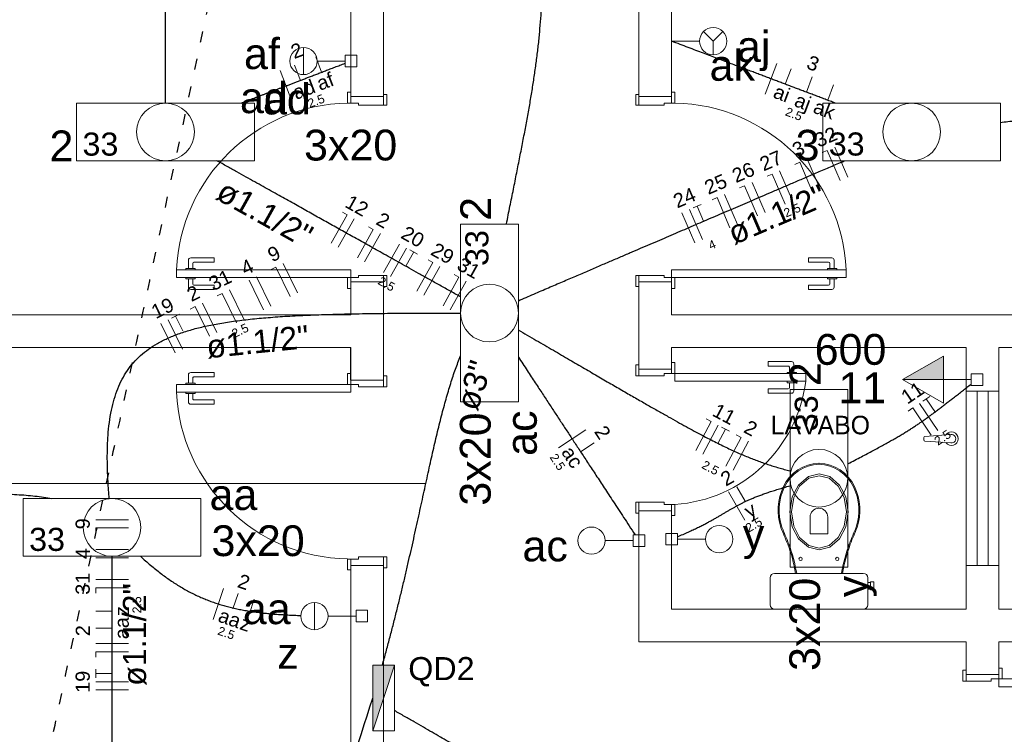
# Model space of a CAD drawing. Header units: millimetres. Extents: x -11 to 95, y -28 to 98.
# Tile 7 of 22: x 6.03 to 15.06, y 26.65 to 33.21. Entities that reach past the tile are written whole.
import ezdxf

# ---------------------------------------------------------------- set-up
doc = ezdxf.new("R2010")
doc.units = ezdxf.units.MM
doc.header["$MEASUREMENT"] = 0
doc.linetypes.add('DOT2', pattern=[3.175, 0, -3.175])
for name, color, linetype, lineweight in [('ARQ-ALVENARIA', 4, 'Continuous', 30), ('EL-Condutos', 4, 'Continuous', 30), ('EL-Fios', 9, 'Continuous', 20), ('EL-Textos condutos', 7, 'Continuous', 20), ('EL-Textos fios', 7, 'Continuous', 20), ('EL-Textos pontos', 5, 'Continuous', 20), ('MB ALVENARIA', 7, 'Continuous', 20), ('MB ESQUADRIA', 7, 'Continuous', 20), ('MB MOBILIÁRIO', 8, 'Continuous', 5), ('MB TEXTO 0', 7, 'Continuous', 20), ('P-SIMBOL', 5, 'Continuous', 20)]:
    doc.layers.add(name, color=color, linetype=linetype, lineweight=lineweight)
doc.styles.add('Arial', font='txt')
doc.styles.add('AvantGardeBkBT', font='txt')

msp = doc.modelspace()

# ---------------------------------------------------------------- hatches: boundary and pattern name
at = {"layer": 'P-SIMBOL', "linetype": 'Continuous'}
for points in [[(14.501, 29.9044), (14.1259, 29.9044), (14.5009, 30.1209)], [(9.4658, 27.2838), (9.266, 27.2838), (9.266, 26.682)]]:
    msp.add_hatch(color=256, dxfattribs=at).paths.add_polyline_path(points)

# ---------------------------------------------------------------- linework, layer by layer
at = {"layer": 'ARQ-ALVENARIA'}
msp.add_lwpolyline([(9.066, 29.899), (9.066, 30.2)], dxfattribs=at)
at = {"layer": 'EL-Condutos', "linetype": 'DOT2', "ltscale": 0.05}
msp.add_spline([(0.6725, 0.1033), (1.5122, 4.0411), (2.2978, 7.7255), (3.0334, 11.1748), (3.7226, 14.407), (4.3694, 17.4402), (4.9776, 20.2925), (5.5511, 22.982), (6.0938, 25.5267), (6.6094, 27.9448), (7.1019, 30.2544), (7.5751, 32.4735), (8.0329, 34.6203), (8.4791, 36.7128), (8.9176, 38.7691), (9.3522, 40.8073), (9.7869, 42.8455), (10.2254, 44.9018), (10.6716, 46.9943), (11.1293, 49.141), (11.6025, 51.3602), (12.095, 53.6697), (12.6107, 56.0878), (13.1533, 58.6326), (13.7268, 61.3221), (14.3351, 64.1744), (14.9819, 67.2075), (15.6711, 70.4397), (16.4066, 73.889), (17.1923, 77.5735), (18.032, 81.5112)], degree=3, dxfattribs=at)
at = {"layer": 'EL-Condutos', "linetype": 'Continuous'}
for points in [[(10.4927, 31.3322), (10.5252, 31.4946), (10.5567, 31.6509), (10.587, 31.8017), (10.6161, 31.9476), (10.6437, 32.0889), (10.6698, 32.2263), (10.6943, 32.3604), (10.7171, 32.4915), (10.7379, 32.6204), (10.7568, 32.7475), (10.7736, 32.8733), (10.7882, 32.9983), (10.8004, 33.1232), (10.8102, 33.2485), (10.8174, 33.3746), (10.8219, 33.5022), (10.8237, 33.6316), (10.8225, 33.7636), (10.8182, 33.8986), (10.8108, 34.0372), (10.8002, 34.1798), (10.7861, 34.327), (10.7686, 34.4795), (10.7474, 34.6375), (10.7225, 34.8019), (10.6937, 34.9729), (10.661, 35.1513), (10.6241, 35.3375), (10.5831, 35.5321), (10.5377, 35.7355)], [(7.365, 32.4404), (7.365, 32.5699), (7.365, 32.6921), (7.365, 32.8075), (7.365, 32.9166), (7.365, 33.0199), (7.365, 33.118), (7.365, 33.2114), (7.365, 33.3007), (7.365, 33.3862), (7.365, 33.4687), (7.365, 33.5485), (7.365, 33.6262), (7.365, 33.7023), (7.365, 33.7774), (7.365, 33.852), (7.365, 33.9266), (7.365, 34.0017), (7.365, 34.0778), (7.365, 34.1555), (7.365, 34.2353), (7.365, 34.3178), (7.365, 34.4033), (7.365, 34.4926), (7.365, 34.586), (7.365, 34.6841), (7.365, 34.7874), (7.365, 34.8965), (7.365, 35.0119), (7.365, 35.1341), (7.365, 35.2636)], [(13.5087, 32.4411), (13.4613, 32.459), (13.4155, 32.4764), (13.3711, 32.4932), (13.3279, 32.5095), (13.2857, 32.5255), (13.2443, 32.5412), (13.2035, 32.5566), (13.1632, 32.5718), (13.1231, 32.587), (13.0831, 32.6021), (13.043, 32.6173), (13.0025, 32.6326), (12.9616, 32.6481), (12.92, 32.6638), (12.8775, 32.6799), (12.834, 32.6964), (12.7892, 32.7133), (12.743, 32.7308), (12.6951, 32.7489), (12.6454, 32.7677), (12.5938, 32.7872), (12.5399, 32.8076), (12.4837, 32.8288), (12.425, 32.8511), (12.3634, 32.8744), (12.299, 32.8987), (12.2314, 32.9243), (12.1605, 32.9511), (12.0861, 32.9793), (12.008, 33.0088)], [(8.0595, 32.4418), (8.0862, 32.452), (8.1125, 32.4621), (8.1384, 32.472), (8.1642, 32.4819), (8.1897, 32.4916), (8.2152, 32.5014), (8.2407, 32.5111), (8.2663, 32.5209), (8.292, 32.5308), (8.3179, 32.5407), (8.3442, 32.5508), (8.3709, 32.561), (8.3981, 32.5714), (8.4259, 32.582), (8.4543, 32.5929), (8.4834, 32.604), (8.5133, 32.6155), (8.5441, 32.6273), (8.576, 32.6395), (8.6088, 32.652), (8.6428, 32.665), (8.678, 32.6785), (8.7145, 32.6925), (8.7524, 32.707), (8.7918, 32.722), (8.8327, 32.7377), (8.8752, 32.754), (8.9194, 32.7709), (8.9654, 32.7885), (9.0133, 32.8068)], [(15.0238, 32.2641), (15.1616, 32.2801), (15.2924, 32.2956), (15.4167, 32.3105), (15.5348, 32.3247), (15.6472, 32.3382), (15.7543, 32.3509), (15.8566, 32.3629), (15.9543, 32.3741), (16.0479, 32.3845), (16.1379, 32.3939), (16.2246, 32.4024), (16.3085, 32.4099), (16.39, 32.4164), (16.4694, 32.4219), (16.5471, 32.4262), (16.6237, 32.4294), (16.6995, 32.4315), (16.7748, 32.4323), (16.8502, 32.4319), (16.926, 32.4301), (17.0027, 32.427), (17.0806, 32.4226), (17.1601, 32.4167), (17.2418, 32.4094), (17.3259, 32.4005), (17.4128, 32.3901), (17.5031, 32.3782), (17.5971, 32.3646), (17.6951, 32.3493), (17.7977, 32.3324)], [(10.0718, 30.6632), (9.9675, 30.7215), (9.8687, 30.7767), (9.7749, 30.8292), (9.6858, 30.8789), (9.6011, 30.9263), (9.5203, 30.9714), (9.4432, 31.0145), (9.3693, 31.0558), (9.2983, 31.0955), (9.2298, 31.1338), (9.1636, 31.1708), (9.0991, 31.2068), (9.0361, 31.2421), (8.9742, 31.2767), (8.913, 31.3109), (8.8522, 31.3449), (8.7913, 31.3788), (8.7302, 31.413), (8.6683, 31.4476), (8.6053, 31.4828), (8.5409, 31.5188), (8.4747, 31.5558), (8.4063, 31.594), (8.3355, 31.6336), (8.2617, 31.6748), (8.1847, 31.7179), (8.1041, 31.7629), (8.0195, 31.8102), (7.9306, 31.8599), (7.837, 31.9122)], [(10.6017, 30.6285), (10.7442, 30.6897), (10.8791, 30.7475), (11.007, 30.8024), (11.1282, 30.8544), (11.2434, 30.9037), (11.3529, 30.9507), (11.4573, 30.9955), (11.5571, 31.0383), (11.6528, 31.0794), (11.7449, 31.1189), (11.8338, 31.157), (11.9201, 31.194), (12.0043, 31.2301), (12.0868, 31.2655), (12.1682, 31.3004), (12.249, 31.3351), (12.3296, 31.3696), (12.4105, 31.4044), (12.4923, 31.4394), (12.5754, 31.4751), (12.6604, 31.5115), (12.7477, 31.549), (12.8378, 31.5876), (12.9312, 31.6277), (13.0285, 31.6694), (13.1301, 31.713), (13.2365, 31.7586), (13.3481, 31.8065), (13.4656, 31.8569), (13.5894, 31.91)], [(6.8486, 28.8114), (6.8377, 28.9713), (6.8321, 29.1209), (6.8321, 29.2605), (6.8381, 29.3905), (6.8502, 29.5111), (6.8689, 29.6228), (6.8945, 29.7259), (6.9272, 29.8207), (6.9673, 29.9076), (7.0152, 29.9869), (7.0712, 30.059), (7.1355, 30.1243), (7.2085, 30.183), (7.2905, 30.2355), (7.3817, 30.2821), (7.4826, 30.3232), (7.5934, 30.3592), (7.7143, 30.3904), (7.8458, 30.4171), (7.9881, 30.4397), (8.1415, 30.4585), (8.3064, 30.4739), (8.483, 30.4862), (8.6716, 30.4958), (8.8726, 30.503), (9.0863, 30.5081), (9.3129, 30.5115), (9.5527, 30.5135), (9.8062, 30.5146), (10.0735, 30.515)], [(10.6003, 30.3615), (10.7664, 30.2646), (10.9231, 30.1732), (11.0708, 30.087), (11.21, 30.0059), (11.341, 29.9296), (11.4642, 29.8581), (11.58, 29.791), (11.6888, 29.7283), (11.791, 29.6697), (11.8869, 29.615), (11.977, 29.5642), (12.0617, 29.5168), (12.1412, 29.4729), (12.2161, 29.4322), (12.2867, 29.3946), (12.3534, 29.3597), (12.4166, 29.3275), (12.4766, 29.2978), (12.5339, 29.2704), (12.5888, 29.245), (12.6418, 29.2216), (12.6932, 29.1999), (12.7434, 29.1797), (12.7928, 29.1609), (12.8418, 29.1433), (12.8907, 29.1266), (12.94, 29.1108), (12.9901, 29.0955), (13.0413, 29.0807), (13.0941, 29.0661)], [(9.3543, 27.2852), (9.3883, 27.4082), (9.421, 27.5298), (9.4524, 27.6498), (9.4825, 27.7683), (9.5115, 27.8852), (9.5394, 28.0004), (9.5663, 28.1138), (9.5923, 28.2255), (9.6173, 28.3353), (9.6416, 28.4433), (9.6651, 28.5493), (9.688, 28.6533), (9.7104, 28.7552), (9.7322, 28.855), (9.7536, 28.9527), (9.7746, 29.0481), (9.7953, 29.1413), (9.8158, 29.2321), (9.8362, 29.3206), (9.8565, 29.4066), (9.8768, 29.4902), (9.8972, 29.5712), (9.9178, 29.6496), (9.9385, 29.7253), (9.9596, 29.7983), (9.981, 29.8686), (10.0029, 29.9361), (10.0253, 30.0007), (10.0482, 30.0624), (10.0719, 30.121)], [(10.6021, 30.1112), (10.6437, 30.0479), (10.6832, 29.9877), (10.7208, 29.9304), (10.7568, 29.8757), (10.7912, 29.8233), (10.8242, 29.7729), (10.8561, 29.7244), (10.887, 29.6773), (10.9171, 29.6315), (10.9466, 29.5867), (10.9755, 29.5425), (11.0042, 29.4989), (11.0328, 29.4553), (11.0614, 29.4117), (11.0903, 29.3678), (11.1196, 29.3231), (11.1495, 29.2776), (11.1801, 29.2309), (11.2117, 29.1828), (11.2444, 29.133), (11.2785, 29.0812), (11.3139, 29.0271), (11.3511, 28.9706), (11.39, 28.9112), (11.431, 28.8488), (11.4742, 28.7831), (11.5197, 28.7138), (11.5677, 28.6407), (11.6185, 28.5634), (11.6721, 28.4817)], [(13.6253, 29.1331), (13.6886, 29.1656), (13.7482, 29.1964), (13.8041, 29.2257), (13.8567, 29.2536), (13.9061, 29.2802), (13.9525, 29.3056), (13.9963, 29.3299), (14.0375, 29.3533), (14.0765, 29.3758), (14.1134, 29.3976), (14.1484, 29.4188), (14.1819, 29.4396), (14.2139, 29.4599), (14.2447, 29.4801), (14.2746, 29.5), (14.3038, 29.52), (14.3324, 29.5401), (14.3607, 29.5604), (14.3889, 29.581), (14.4173, 29.6021), (14.446, 29.6238), (14.4753, 29.6461), (14.5053, 29.6692), (14.5364, 29.6933), (14.5687, 29.7184), (14.6025, 29.7447), (14.638, 29.7722), (14.6753, 29.8011), (14.7147, 29.8316), (14.7565, 29.8636)], [(12.0607, 28.4621), (12.1127, 28.4846), (12.1609, 28.5062), (12.2054, 28.5269), (12.2466, 28.5466), (12.2848, 28.5656), (12.3202, 28.5838), (12.3532, 28.6013), (12.384, 28.6181), (12.4129, 28.6344), (12.4402, 28.6501), (12.4662, 28.6652), (12.4912, 28.68), (12.5154, 28.6943), (12.5392, 28.7084), (12.5629, 28.7221), (12.5866, 28.7356), (12.6108, 28.7489), (12.6357, 28.7621), (12.6615, 28.7753), (12.6887, 28.7884), (12.7174, 28.8015), (12.7479, 28.8148), (12.7806, 28.8281), (12.8156, 28.8417), (12.8534, 28.8555), (12.8942, 28.8697), (12.9383, 28.8841), (12.9859, 28.899), (13.0374, 28.9144), (13.093, 28.9302)], [(3.3077, 28.5978), (3.4148, 28.6092), (3.5227, 28.6214), (3.6313, 28.6343), (3.7403, 28.6477), (3.8498, 28.6616), (3.9595, 28.6757), (4.0693, 28.6901), (4.1791, 28.7046), (4.2887, 28.7191), (4.3981, 28.7334), (4.507, 28.7475), (4.6154, 28.7612), (4.7231, 28.7745), (4.83, 28.7871), (4.936, 28.799), (5.0409, 28.8101), (5.1446, 28.8203), (5.2469, 28.8294), (5.3478, 28.8373), (5.4471, 28.8439), (5.5447, 28.8491), (5.6403, 28.8528), (5.734, 28.8548), (5.8256, 28.8551), (5.9149, 28.8535), (6.0018, 28.85), (6.0862, 28.8443), (6.1679, 28.8364), (6.2469, 28.8262), (6.3229, 28.8136)], [(6.8745, 25.5095), (6.8745, 25.6387), (6.8745, 25.7621), (6.8745, 25.8801), (6.8745, 25.9931), (6.8745, 26.1013), (6.8745, 26.2052), (6.8745, 26.305), (6.8745, 26.4012), (6.8745, 26.494), (6.8745, 26.5838), (6.8745, 26.671), (6.8745, 26.7559), (6.8745, 26.8389), (6.8745, 26.9202), (6.8745, 27.0003), (6.8745, 27.0794), (6.8745, 27.158), (6.8745, 27.2363), (6.8745, 27.3148), (6.8745, 27.3937), (6.8745, 27.4735), (6.8745, 27.5544), (6.8745, 27.6368), (6.8745, 27.721), (6.8745, 27.8074), (6.8745, 27.8964), (6.8745, 27.9882), (6.8745, 28.0833), (6.8745, 28.1819), (6.8745, 28.2845)], [(7.1354, 28.2833), (7.182, 28.2414), (7.2281, 28.2016), (7.2739, 28.164), (7.3193, 28.1284), (7.3644, 28.0949), (7.4094, 28.0633), (7.4542, 28.0337), (7.499, 28.0059), (7.5437, 27.9798), (7.5886, 27.9555), (7.6336, 27.9329), (7.6789, 27.9118), (7.7244, 27.8923), (7.7702, 27.8743), (7.8165, 27.8578), (7.8633, 27.8426), (7.9106, 27.8287), (7.9586, 27.816), (8.0072, 27.8046), (8.0566, 27.7943), (8.1068, 27.785), (8.158, 27.7768), (8.21, 27.7695), (8.2631, 27.7632), (8.3173, 27.7576), (8.3727, 27.7529), (8.4293, 27.7489), (8.4872, 27.7455), (8.5465, 27.7427), (8.6072, 27.7405)], [(0.6725, 0.1033), (1.0882, 1.4035), (1.4771, 2.6201), (1.8412, 3.759), (2.1824, 4.8262), (2.5026, 5.8277), (2.8037, 6.7695), (3.0876, 7.6575), (3.3562, 8.4977), (3.6115, 9.2961), (3.8553, 10.0587), (4.0895, 10.7914), (4.3161, 11.5003), (4.537, 12.1912), (4.7541, 12.8701), (4.9692, 13.5431), (5.1844, 14.2161), (5.4015, 14.895), (5.6223, 15.586), (5.849, 16.2948), (6.0832, 17.0275), (6.327, 17.7901), (6.5823, 18.5885), (6.8509, 19.4287), (7.1348, 20.3168), (7.4359, 21.2585), (7.7561, 22.2601), (8.0973, 23.3273), (8.4614, 24.4662), (8.8503, 25.6827), (9.266, 26.9829)], [(11.4273, 25.7372), (11.3474, 25.7833), (11.2714, 25.8271), (11.199, 25.8688), (11.1299, 25.9086), (11.0638, 25.9467), (11.0004, 25.9833), (10.9394, 26.0184), (10.8803, 26.0525), (10.8231, 26.0855), (10.7672, 26.1177), (10.7124, 26.1492), (10.6585, 26.1803), (10.605, 26.2112), (10.5516, 26.2419), (10.4982, 26.2727), (10.4442, 26.3038), (10.3895, 26.3354), (10.3337, 26.3675), (10.2765, 26.4005), (10.2176, 26.4345), (10.1566, 26.4696), (10.0933, 26.5061), (10.0274, 26.5441), (9.9585, 26.5838), (9.8862, 26.6254), (9.8104, 26.6691), (9.7307, 26.7151), (9.6468, 26.7634), (9.5583, 26.8144), (9.465, 26.8682)]]:
    msp.add_spline(points, degree=3, dxfattribs=at)
at = {"layer": 'EL-Fios'}
for p, q in [((8.6032, 32.6499), (8.5496, 32.79)), ((8.7974, 32.7242), (8.7438, 32.8643)), ((12.8654, 32.5241), (12.9715, 32.8047)), ((8.5246, 32.4592), (8.4174, 32.7394)), ((13.0508, 32.6143), (13.1039, 32.7546)), ((13.2453, 32.5407), (13.2984, 32.681)), ((13.4399, 32.4671), (13.493, 32.6074)), ((13.3895, 31.9875), (13.4355, 32.0072)), ((13.5537, 31.7315), (13.4355, 32.0072)), ((13.6227, 31.7611), (13.5044, 32.0368)), ((13.1368, 31.8791), (13.1827, 31.8988)), ((13.301, 31.6231), (13.1827, 31.8988)), ((13.3699, 31.6527), (13.2517, 31.9284)), ((13.1172, 31.5443), (12.9989, 31.82)), ((12.8645, 31.4359), (12.7462, 31.7116)), ((12.8841, 31.7707), (12.93, 31.7904)), ((13.0483, 31.5147), (12.93, 31.7904)), ((12.6313, 31.6623), (12.6773, 31.682)), ((12.7955, 31.4063), (12.6773, 31.682)), ((12.3786, 31.5539), (12.4245, 31.5736)), ((12.5428, 31.2979), (12.4245, 31.5736)), ((12.6117, 31.3275), (12.4935, 31.6032)), ((8.9877, 31.4409), (9.0313, 31.4166)), ((12.2211, 31.1599), (12.1029, 31.4356)), ((12.2901, 31.1895), (12.1718, 31.4652)), ((12.204, 31.479), (12.2775, 31.5105)), ((12.2999, 31.3569), (12.2407, 31.4948)), ((8.885, 31.1547), (9.0313, 31.4166)), ((8.9504, 31.1181), (9.0968, 31.38)), ((9.125, 31.0205), (9.2714, 31.2824)), ((9.2277, 31.3068), (9.2714, 31.2824)), ((9.1905, 30.9839), (9.3369, 31.2458)), ((9.3651, 30.8864), (9.5114, 31.1482)), ((9.4305, 30.8498), (9.5769, 31.1116)), ((9.5692, 30.9441), (9.6424, 31.0751)), ((9.6075, 31.0946), (9.6773, 31.0555)), ((9.7733, 31.0019), (9.817, 30.9775)), ((8.3333, 30.914), (8.3782, 30.9359)), ((8.5098, 30.6663), (8.3782, 30.9359)), ((8.5772, 30.6992), (8.4456, 30.9688)), ((9.6706, 30.7156), (9.817, 30.9775)), ((9.7361, 30.679), (9.8824, 30.9409)), ((8.2627, 30.5457), (8.1311, 30.8153)), ((8.3301, 30.5786), (8.1985, 30.8482)), ((9.9107, 30.5814), (10.057, 30.8433)), ((9.9761, 30.5449), (10.1225, 30.8067)), ((10.0134, 30.8677), (10.057, 30.8433)), ((8.083, 30.458), (7.9514, 30.7275)), ((7.8391, 30.6727), (7.884, 30.6946)), ((8.0156, 30.4251), (7.884, 30.6946)), ((7.5919, 30.5521), (7.6369, 30.574)), ((7.7685, 30.3044), (7.6369, 30.574)), ((7.8359, 30.3373), (7.7043, 30.6069)), ((7.5213, 30.1838), (7.3897, 30.4534)), ((7.4212, 30.4687), (7.4931, 30.5038)), ((7.5229, 30.3515), (7.4571, 30.4863)), ((7.4539, 30.1509), (7.3223, 30.4205)), ((14.3111, 29.7057), (14.3774, 29.7505)), ((14.4283, 29.6039), (14.3443, 29.7281)), ((14.1786, 29.6162), (14.22, 29.6442)), ((14.388, 29.3956), (14.22, 29.6442)), ((14.4501, 29.4376), (14.2821, 29.6862)), ((12.3254, 29.5439), (12.3695, 29.5204)), ((12.2287, 29.2555), (12.3695, 29.5204)), ((12.2949, 29.2203), (12.4357, 29.4852)), ((12.4316, 29.3176), (12.502, 29.45)), ((12.4666, 29.4688), (12.5373, 29.4312)), ((10.9693, 29.2788), (11.2201, 29.4434)), ((12.5047, 29.1088), (12.6455, 29.3738)), ((12.6013, 29.3972), (12.6455, 29.3738)), ((11.1723, 29.2428), (11.2977, 29.3252)), ((12.5709, 29.0736), (12.7117, 29.3386)), ((12.6815, 28.7896), (12.6074, 28.92)), ((12.6779, 28.615), (12.5296, 28.8758)), ((7.0245, 28.6194), (6.7245, 28.6194)), ((7.0245, 28.5444), (6.7245, 28.5444)), ((6.7245, 28.4944), (6.7245, 28.5444)), ((7.0245, 28.3444), (6.7245, 28.3444)), ((7.0245, 28.2694), (6.7245, 28.2694)), ((7.0245, 28.0694), (6.7245, 28.0694)), ((7.0245, 27.9944), (6.7245, 27.9944)), ((6.7245, 27.9444), (6.7245, 27.9944)), ((7.801, 27.7045), (7.8985, 27.9882)), ((7.9836, 27.8004), (8.0323, 27.9422)), ((8.1311, 27.7497), (8.1798, 27.8915)), ((6.8745, 27.7799), (6.7245, 27.7799)), ((6.8745, 27.6239), (6.7245, 27.6239)), ((7.0245, 27.4824), (6.7245, 27.4824)), ((7.0245, 27.4074), (6.7245, 27.4074)), ((6.7245, 27.3574), (6.7245, 27.4074)), ((6.7245, 27.1674), (6.7245, 27.2474)), ((6.8745, 27.2074), (6.7245, 27.2074)), ((7.0245, 27.1324), (6.7245, 27.1324)), ((7.0245, 27.0574), (6.7245, 27.0574))]:
    msp.add_line(p, q, dxfattribs=at)
at = {"layer": 'EL-Textos fios'}
msp.add_line((9.7531, 28.9504), (-9.2253, 28.9504), dxfattribs=at)
at = {"layer": 'MB ALVENARIA'}
for p, q in [((9.066, 30.5), (9.066, 30.8)), ((9.066, 30.8), (9.366, 30.8)), ((12.008, 30.8), (11.708, 30.8)), ((12.008, 30.2), (12.008, 30)), ((15.01, 27.498), (15.01, 27.198))]:
    msp.add_line(p, q, dxfattribs=at)
for points in [[(11.708, 32.501), (11.708, 37.704)], [(9.366, 32.501), (9.366, 37.504)], [(9.066, 32.501), (9.066, 37.204)], [(12.008, 37.204), (12.008, 32.501)], [(9.366, 32.501), (9.066, 32.501)], [(11.708, 32.501), (12.008, 32.501)], [(9.066, 30.5), (9.066, 30.8)], [(9.366, 29.899), (9.366, 30.8)], [(11.708, 30), (11.708, 30.8)], [(12.008, 30.8), (12.008, 30.5)], [(2.262, 30.5), (9.066, 30.5)], [(12.008, 30.5), (20.814, 30.5)], [(0.3, 30.2), (0.3, 30.2), (9.066, 30.2)], [(9.066, 30.2), (9.066, 29.899), (9.366, 29.899)], [(12.008, 30.2), (14.71, 30.2)], [(12.008, 30), (12.008, 30.2)], [(14.71, 29.799), (14.71, 30.2), (14.71, 30.2)], [(15.01, 29.799), (15.01, 30.2)], [(15.01, 30.2), (20.814, 30.2)], [(15.01, 30.2), (15.01, 29.799)], [(14.71, 29.799), (15.01, 29.799)], [(11.708, 27.498), (11.708, 27.498), (11.708, 28.699)], [(12.008, 27.798), (12.008, 28.699)], [(8.566, 23.295), (9.366, 23.295), (9.366, 28.198)], [(8.566, 23.595), (9.066, 23.595), (9.066, 28.198)], [(14.71, 27.798), (14.71, 28.198)], [(14.71, 28.198), (15.01, 28.198)], [(15.01, 27.798), (15.01, 28.198)], [(15.01, 28.198), (15.01, 27.798)], [(12.008, 27.798), (14.71, 27.798)], [(15.01, 27.798), (19.213, 27.798)], [(14.71, 27.498), (11.708, 27.498)], [(14.71, 27.198), (14.71, 27.498)], [(15.01, 27.198), (15.01, 27.498)], [(15.01, 27.498), (19.213, 27.498)]]:
    msp.add_lwpolyline(points, dxfattribs=at)
at = {"layer": 'MB ESQUADRIA'}
for p, q in [((9.066, 32.441), (9.066, 32.491)), ((9.136, 32.441), (9.066, 32.441)), ((9.136, 32.441), (9.136, 32.421)), ((9.366, 32.421), (9.366, 32.491)), ((11.708, 32.421), (11.708, 32.491)), ((11.938, 32.441), (11.938, 32.421)), ((11.938, 32.441), (12.008, 32.441)), ((12.008, 32.441), (12.008, 32.491)), ((9.136, 32.421), (9.366, 32.421)), ((11.938, 32.421), (11.708, 32.421)), ((7.576, 30.924), (7.576, 31.001)), ((7.596, 31.021), (7.81, 31.021)), ((7.81, 30.981), (7.626, 30.981)), ((7.81, 31.021), (7.81, 30.981)), ((13.264, 31.021), (13.264, 30.981)), ((13.478, 31.021), (13.264, 31.021)), ((13.264, 30.981), (13.448, 30.981)), ((13.498, 30.924), (13.498, 31.001)), ((7.551, 30.911), (7.551, 30.924)), ((7.551, 30.924), (7.636, 30.924)), ((7.616, 30.971), (7.616, 30.924)), ((7.636, 30.924), (7.636, 30.911)), ((13.438, 30.924), (13.438, 30.911)), ((13.523, 30.924), (13.438, 30.924)), ((13.458, 30.971), (13.458, 30.924)), ((13.523, 30.911), (13.523, 30.924)), ((7.551, 30.841), (7.551, 30.828)), ((7.551, 30.828), (7.636, 30.828)), ((7.576, 30.828), (7.576, 30.751)), ((7.616, 30.781), (7.616, 30.828)), ((7.636, 30.828), (7.636, 30.841)), ((9.066, 30.84), (9.066, 30.79)), ((9.136, 30.84), (9.066, 30.84)), ((9.066, 30.84), (9.066, 30.79)), ((9.136, 30.84), (9.066, 30.84)), ((9.136, 30.86), (9.366, 30.86)), ((9.136, 30.84), (9.136, 30.86)), ((9.136, 30.86), (9.366, 30.86)), ((9.136, 30.84), (9.136, 30.86)), ((9.366, 30.86), (9.366, 30.79)), ((9.366, 30.86), (9.366, 30.79)), ((11.938, 30.86), (11.708, 30.86)), ((11.708, 30.86), (11.708, 30.79)), ((11.938, 30.86), (11.708, 30.86)), ((11.708, 30.86), (11.708, 30.79)), ((11.938, 30.84), (11.938, 30.86)), ((11.938, 30.84), (11.938, 30.86)), ((11.938, 30.84), (12.008, 30.84)), ((11.938, 30.84), (12.008, 30.84)), ((12.008, 30.84), (12.008, 30.79)), ((12.008, 30.84), (12.008, 30.79)), ((13.438, 30.828), (13.438, 30.841)), ((13.523, 30.828), (13.438, 30.828)), ((13.458, 30.781), (13.458, 30.828)), ((13.498, 30.828), (13.498, 30.751)), ((13.523, 30.841), (13.523, 30.828)), ((7.596, 30.731), (7.81, 30.731)), ((7.81, 30.771), (7.626, 30.771)), ((7.81, 30.731), (7.81, 30.771)), ((13.264, 30.731), (13.264, 30.771)), ((13.264, 30.771), (13.448, 30.771)), ((13.478, 30.731), (13.264, 30.731)), ((11.708, 29.94), (11.708, 30.01)), ((11.708, 29.94), (11.708, 30.01)), ((11.708, 29.94), (11.708, 30.01)), ((11.708, 29.94), (11.708, 30.01)), ((12.008, 30), (11.708, 30)), ((12.008, 29.959), (12.008, 30.01)), ((12.008, 29.959), (12.008, 30.01)), ((12.008, 29.959), (12.008, 30.01)), ((12.008, 29.959), (12.008, 30.01)), ((12.894, 30.069), (12.894, 30.029)), ((13.108, 30.069), (12.894, 30.069)), ((12.894, 30.069), (12.894, 30.029)), ((13.108, 30.069), (12.894, 30.069)), ((12.894, 30.029), (13.078, 30.029)), ((12.894, 30.029), (13.078, 30.029)), ((13.088, 30.019), (13.088, 29.971)), ((13.088, 30.019), (13.088, 29.971)), ((13.128, 29.971), (13.128, 30.049)), ((13.128, 29.971), (13.128, 30.049)), ((7.576, 29.871), (7.576, 29.949)), ((7.596, 29.969), (7.81, 29.969)), ((7.616, 29.919), (7.616, 29.871)), ((7.81, 29.929), (7.626, 29.929)), ((7.81, 29.969), (7.81, 29.929)), ((9.066, 29.859), (9.066, 29.909)), ((9.066, 29.859), (9.066, 29.909)), ((9.366, 29.839), (9.366, 29.909)), ((9.366, 29.839), (9.366, 29.909)), ((11.938, 29.939), (11.708, 29.94)), ((11.938, 29.939), (11.708, 29.94)), ((11.938, 29.939), (11.708, 29.94)), ((11.938, 29.939), (11.708, 29.94)), ((11.938, 29.959), (12.008, 29.959)), ((11.938, 29.959), (11.938, 29.939)), ((11.938, 29.959), (12.008, 29.959)), ((11.938, 29.959), (11.938, 29.939)), ((11.938, 29.959), (12.008, 29.959)), ((11.938, 29.959), (11.938, 29.939)), ((11.938, 29.959), (12.008, 29.959)), ((11.938, 29.959), (11.938, 29.939)), ((13.068, 29.971), (13.068, 29.959)), ((13.153, 29.971), (13.068, 29.971)), ((13.068, 29.971), (13.068, 29.959)), ((13.153, 29.971), (13.068, 29.971)), ((13.153, 29.959), (13.153, 29.971)), ((13.153, 29.959), (13.153, 29.971)), ((7.551, 29.859), (7.551, 29.871)), ((7.551, 29.871), (7.636, 29.871)), ((7.636, 29.871), (7.636, 29.859)), ((9.136, 29.859), (9.066, 29.859)), ((9.136, 29.859), (9.066, 29.859)), ((9.136, 29.859), (9.136, 29.839)), ((9.136, 29.859), (9.136, 29.839)), ((9.136, 29.839), (9.366, 29.839)), ((9.136, 29.839), (9.366, 29.839)), ((12.894, 29.779), (12.894, 29.819)), ((12.894, 29.819), (13.078, 29.819)), ((12.894, 29.779), (12.894, 29.819)), ((12.894, 29.819), (13.078, 29.819)), ((13.068, 29.876), (13.068, 29.889)), ((13.068, 29.876), (13.068, 29.889)), ((13.153, 29.876), (13.068, 29.876)), ((13.153, 29.876), (13.068, 29.876)), ((13.088, 29.829), (13.088, 29.876)), ((13.088, 29.829), (13.088, 29.876)), ((13.128, 29.876), (13.128, 29.799)), ((13.128, 29.876), (13.128, 29.799)), ((13.153, 29.889), (13.153, 29.876)), ((13.153, 29.889), (13.153, 29.876)), ((7.551, 29.788), (7.551, 29.776)), ((7.551, 29.776), (7.636, 29.776)), ((7.576, 29.776), (7.576, 29.699)), ((7.616, 29.729), (7.616, 29.776)), ((7.81, 29.719), (7.626, 29.719)), ((7.636, 29.776), (7.636, 29.788)), ((7.81, 29.679), (7.81, 29.719)), ((13.108, 29.779), (12.894, 29.779)), ((13.108, 29.779), (12.894, 29.779)), ((7.596, 29.679), (7.81, 29.679)), ((11.938, 28.779), (11.708, 28.779)), ((11.708, 28.779), (11.708, 28.709)), ((11.938, 28.779), (11.708, 28.779)), ((11.708, 28.779), (11.708, 28.709)), ((11.938, 28.759), (11.938, 28.779)), ((11.938, 28.759), (11.938, 28.779)), ((11.938, 28.759), (12.008, 28.759)), ((11.938, 28.759), (12.008, 28.759)), ((12.008, 28.759), (12.008, 28.709)), ((12.008, 28.759), (12.008, 28.709)), ((9.136, 28.278), (9.366, 28.278)), ((9.136, 28.258), (9.136, 28.278)), ((9.366, 28.278), (9.366, 28.208)), ((9.136, 28.258), (9.066, 28.258)), ((9.066, 28.258), (9.066, 28.208)), ((14.71, 27.138), (14.71, 27.208)), ((14.71, 27.138), (14.71, 27.208)), ((15.01, 27.198), (14.71, 27.198)), ((15.01, 27.158), (15.01, 27.208)), ((15.01, 27.158), (15.01, 27.208)), ((14.94, 27.138), (14.71, 27.138)), ((14.94, 27.138), (14.71, 27.138)), ((14.94, 27.158), (15.01, 27.158)), ((14.94, 27.158), (14.94, 27.138)), ((14.94, 27.158), (15.01, 27.158)), ((14.94, 27.158), (14.94, 27.138))]:
    msp.add_line(p, q, dxfattribs=at)
for points in [[(9.066, 32.491), (9.066, 32.541), (9.036, 32.541), (9.036, 32.441), (9.066, 32.441), (9.066, 32.441)], [(9.366, 32.421), (9.396, 32.421), (9.396, 32.521), (9.366, 32.521), (9.366, 32.491)], [(11.708, 32.421), (11.678, 32.421), (11.678, 32.521), (11.708, 32.521), (11.708, 32.491)], [(12.008, 32.491), (12.008, 32.541), (12.038, 32.541), (12.038, 32.441), (12.008, 32.441), (12.008, 32.441)], [(9.066, 30.79), (9.066, 30.74), (9.036, 30.74), (9.036, 30.84), (9.066, 30.84), (9.066, 30.84)], [(9.066, 30.79), (9.066, 30.74), (9.036, 30.74), (9.036, 30.84), (9.066, 30.84), (9.066, 30.84)], [(9.366, 30.86), (9.396, 30.86), (9.396, 30.76), (9.366, 30.76), (9.366, 30.79)], [(9.366, 30.86), (9.396, 30.86), (9.396, 30.76), (9.366, 30.76), (9.366, 30.79)], [(11.708, 30.86), (11.678, 30.86), (11.678, 30.76), (11.708, 30.76), (11.708, 30.79)], [(11.708, 30.86), (11.678, 30.86), (11.678, 30.76), (11.708, 30.76), (11.708, 30.79)], [(12.008, 30.79), (12.008, 30.74), (12.038, 30.74), (12.038, 30.84), (12.008, 30.84), (12.008, 30.84)], [(12.008, 30.79), (12.008, 30.74), (12.038, 30.74), (12.038, 30.84), (12.008, 30.84), (12.008, 30.84)], [(11.708, 29.94), (11.678, 29.94), (11.678, 30.04), (11.708, 30.04), (11.708, 30.01)], [(11.708, 29.94), (11.678, 29.94), (11.678, 30.04), (11.708, 30.04), (11.708, 30.01)], [(11.708, 29.94), (11.678, 29.94), (11.678, 30.04), (11.708, 30.04), (11.708, 30.01)], [(11.708, 29.94), (11.678, 29.94), (11.678, 30.04), (11.708, 30.04), (11.708, 30.01)], [(12.008, 30.01), (12.008, 30.06), (12.038, 30.06), (12.038, 29.959), (12.008, 29.959), (12.008, 29.959)], [(12.008, 30.01), (12.008, 30.06), (12.038, 30.06), (12.038, 29.959), (12.008, 29.959), (12.008, 29.959)], [(12.008, 30.01), (12.008, 30.06), (12.038, 30.06), (12.038, 29.959), (12.008, 29.959), (12.008, 29.959)], [(12.008, 30.01), (12.008, 30.06), (12.038, 30.06), (12.038, 29.959), (12.008, 29.959), (12.008, 29.959)], [(9.066, 29.909), (9.066, 29.959), (9.036, 29.959), (9.036, 29.859), (9.066, 29.859), (9.066, 29.859)], [(9.066, 29.909), (9.066, 29.959), (9.036, 29.959), (9.036, 29.859), (9.066, 29.859), (9.066, 29.859)], [(9.366, 29.839), (9.396, 29.839), (9.396, 29.939), (9.366, 29.939), (9.366, 29.909)], [(9.366, 29.839), (9.396, 29.839), (9.396, 29.939), (9.366, 29.939), (9.366, 29.909)], [(13.239, 29.889), (12.038, 29.889), (12.038, 29.959), (13.239, 29.959), (13.239, 29.889)], [(11.708, 28.779), (11.678, 28.779), (11.678, 28.679), (11.708, 28.679), (11.708, 28.709)], [(11.708, 28.779), (11.678, 28.779), (11.678, 28.679), (11.708, 28.679), (11.708, 28.709)], [(12.008, 28.709), (12.008, 28.659), (12.038, 28.659), (12.038, 28.759), (12.008, 28.759), (12.008, 28.759)], [(12.008, 28.709), (12.008, 28.659), (12.038, 28.659), (12.038, 28.759), (12.008, 28.759), (12.008, 28.759)], [(11.708, 28.699), (12.008, 28.699)], [(9.366, 28.278), (9.396, 28.278), (9.396, 28.178), (9.366, 28.178), (9.366, 28.208)], [(9.066, 28.208), (9.066, 28.158), (9.036, 28.158), (9.036, 28.258), (9.066, 28.258), (9.066, 28.258)], [(9.366, 28.198), (9.066, 28.198)], [(14.71, 27.138), (14.68, 27.138), (14.68, 27.238), (14.71, 27.238), (14.71, 27.208)], [(14.71, 27.138), (14.68, 27.138), (14.68, 27.238), (14.71, 27.238), (14.71, 27.208)], [(15.01, 27.208), (15.01, 27.258), (15.04, 27.258), (15.04, 27.158), (15.01, 27.158), (15.01, 27.158)], [(15.01, 27.208), (15.01, 27.258), (15.04, 27.258), (15.04, 27.158), (15.01, 27.158), (15.01, 27.158)]]:
    msp.add_lwpolyline(points, dxfattribs=at)
for points in [[(9.066, 30.91), (7.465, 30.91), (7.465, 30.84), (9.066, 30.84), (9.066, 30.91)], [(12.008, 30.91), (13.609, 30.91), (13.609, 30.84), (12.008, 30.84), (12.008, 30.91)], [(9.066, 29.789), (7.465, 29.789), (7.465, 29.859), (9.066, 29.859), (9.066, 29.789)], [(15.01, 27.087), (16.611, 27.087), (16.611, 27.158), (15.01, 27.158), (15.01, 27.087)]]:
    msp.add_lwpolyline(points, close=True, dxfattribs=at)
at = {"layer": 'MB ESQUADRIA', "linetype": 'Continuous'}
for points in [[(14.71, 28.198), (14.71, 29.799)], [(14.81, 28.198), (14.81, 29.799)], [(14.91, 28.198), (14.91, 29.799)], [(15.01, 28.198), (15.01, 29.799)]]:
    msp.add_lwpolyline(points, dxfattribs=at)
for centre, radius, start, end in [((9.068, 30.837), 1.6046, 91.1406, 177.349), ((12.006, 30.837), 1.6046, 2.65068, 88.8594), ((11.951, 30.054), 1.2982, 273.84, 352.715), ((11.951, 30.054), 1.2982, 273.84, 352.715), ((9.068, 29.863), 1.6046, 182.651, 268.859), ((15.008, 27.161), 1.6046, 271.141, 357.349)]:
    msp.add_arc(centre, radius, start, end, dxfattribs=at)
at = {"layer": 'MB ESQUADRIA'}
for centre, radius, start, end in [((7.596, 31.001), 0.02, 89.9711, 179.971), ((7.626, 30.971), 0.01, 89.9711, 179.971), ((13.448, 30.971), 0.01, 0.02893, 90.0289), ((13.478, 31.001), 0.02, 0.02893, 90.0289), ((7.596, 30.751), 0.02, 179.971, 269.971), ((7.626, 30.781), 0.01, 179.971, 269.971), ((13.448, 30.781), 0.01, 270.029, 0.02893), ((13.478, 30.751), 0.02, 270.029, 0.02893), ((13.078, 30.019), 0.01, 359.971, 89.9711), ((13.078, 30.019), 0.01, 359.971, 89.9711), ((13.108, 30.049), 0.02, 359.971, 89.9711), ((13.108, 30.049), 0.02, 359.971, 89.9711), ((7.596, 29.949), 0.02, 90.0289, 180.029), ((7.626, 29.919), 0.01, 90.0289, 180.029), ((13.078, 29.829), 0.01, 269.971, 359.971), ((13.078, 29.829), 0.01, 269.971, 359.971), ((7.626, 29.729), 0.01, 180.029, 270.029), ((13.108, 29.799), 0.02, 269.971, 359.971), ((13.108, 29.799), 0.02, 269.971, 359.971), ((7.596, 29.699), 0.02, 180.029, 270.029)]:
    msp.add_arc(centre, radius, start, end, dxfattribs=at)
at = {"layer": 'MB MOBILIÁRIO'}
for p, q in [((14.321, 29.372), (14.321, 29.351)), ((14.526, 29.399), (14.331, 29.382)), ((14.569, 29.401), (14.527, 29.397)), ((14.527, 29.326), (14.331, 29.341)), ((14.569, 29.323), (14.527, 29.326)), ((13.766, 27.798), (12.951, 27.798))]:
    msp.add_line(p, q, dxfattribs=at)
for points in [[(13.36, 28.342), (13.458, 28.367), (13.458, 28.367), (13.548, 28.445), (13.548, 28.445), (13.606, 28.554), (13.606, 28.554), (13.627, 28.691), (13.627, 28.691), (13.606, 28.828), (13.606, 28.828), (13.548, 28.937), (13.548, 28.937), (13.458, 29.014), (13.458, 29.014), (13.36, 29.039), (13.36, 29.039), (13.262, 29.014), (13.262, 29.014), (13.171, 28.937), (13.171, 28.937), (13.114, 28.828), (13.114, 28.828), (13.093, 28.691), (13.093, 28.691), (13.114, 28.554), (13.114, 28.554), (13.171, 28.445), (13.171, 28.445), (13.262, 28.367), (13.262, 28.367), (13.36, 28.342), (13.36, 28.342)], [(13.36, 28.359), (13.452, 28.382), (13.452, 28.382), (13.537, 28.455), (13.537, 28.455), (13.591, 28.559), (13.591, 28.559), (13.612, 28.691), (13.612, 28.691), (13.591, 28.822), (13.591, 28.822), (13.537, 28.926), (13.537, 28.926), (13.452, 28.999), (13.452, 28.999), (13.36, 29.023), (13.36, 29.023), (13.268, 28.999), (13.268, 28.999), (13.182, 28.926), (13.182, 28.926), (13.128, 28.822), (13.128, 28.822), (13.107, 28.691), (13.107, 28.691), (13.128, 28.559), (13.128, 28.559), (13.182, 28.455), (13.182, 28.455), (13.268, 28.382), (13.268, 28.382), (13.36, 28.359), (13.36, 28.359)], [(13.278, 28.643), (13.278, 28.489), (13.36, 28.489)], [(13.44, 28.643), (13.44, 28.489), (13.358, 28.489)], [(12.951, 27.798), (12.951, 27.798), (12.936, 27.801), (12.924, 27.81), (12.916, 27.823), (12.913, 27.838), (12.913, 28.086), (12.913, 28.086), (12.916, 28.102), (12.924, 28.115), (12.936, 28.123), (12.951, 28.126), (13.36, 28.126)], [(13.155, 28.128), (13.155, 28.128), (13.155, 28.126)], [(13.766, 27.798), (13.766, 27.798), (13.782, 27.801), (13.795, 27.81), (13.804, 27.823), (13.807, 27.838), (13.807, 28.086), (13.807, 28.086), (13.804, 28.102), (13.795, 28.115), (13.782, 28.123), (13.766, 28.126), (13.36, 28.126)], [(13.564, 28.128), (13.564, 28.128), (13.564, 28.126)], [(13.832, 28.049), (13.863, 28.049), (13.863, 28.013), (13.863, 27.977), (13.832, 27.977), (13.832, 27.983), (13.807, 27.983)], [(13.832, 28.043), (13.807, 28.043)], [(13.832, 28.049), (13.832, 28.043)], [(13.832, 27.983), (13.832, 28.043)]]:
    msp.add_lwpolyline(points, dxfattribs=at)
for centre in [(13.191, 28.26), (13.527, 28.26)]:
    msp.add_circle(centre, 0.015, dxfattribs=at)
for centre, radius, start, end in [((14.331, 29.372), 0.01, 94.4463, 180), ((14.575, 29.362), 0.0619, 217.138, 142.862), ((14.575, 29.362), 0.0395, 261.107, 98.8925), ((14.331, 29.351), 0.01, 180, 265.554), ((13.376, 28.759), 0.3799, 92.7919, 154.238), ((13.376, 28.759), 0.3704, 92.7919, 154.238), ((13.343, 28.759), 0.3704, 25.7625, 87.2081), ((13.343, 28.759), 0.3799, 25.7625, 87.2081), ((13.495, 28.705), 0.5101, 154.554, 197.91), ((13.487, 28.705), 0.4937, 154.238, 198.133), ((13.232, 28.705), 0.4937, 341.867, 25.7625), ((13.224, 28.705), 0.5101, 342.09, 25.4458), ((13.359, 28.643), 0.0809, 0, 180), ((-40.301, 6.307), 57.7636, 22.4817, 22.6462), ((-37.422, 7.505), 54.6555, 22.4743, 22.6486), ((64.142, 7.505), 54.6555, 157.351, 157.526), ((67.02, 6.307), 57.7636, 157.354, 157.518), ((11.642, 27.865), 1.5261, 9.83702, 20.3091), ((11.642, 27.865), 1.5356, 9.83702, 20.3091), ((15.078, 27.865), 1.5356, 159.691, 170.163), ((15.078, 27.865), 1.5261, 159.691, 170.163)]:
    msp.add_arc(centre, radius, start, end, dxfattribs=at)
at = {"layer": 'P-SIMBOL'}
for p, q in [((12.39, 33.0088), (12.301, 33.0972)), ((12.39, 33.0088), (12.478, 33.0972)), ((12.265, 33.0088), (12.008, 33.0088)), ((12.39, 32.8838), (12.39, 33.0088)), ((8.631, 32.702), (8.631, 32.952)), ((9.013, 32.774), (9.013, 32.88)), ((9.013, 32.88), (9.119, 32.88)), ((9.119, 32.88), (9.119, 32.774)), ((8.756, 32.827), (9.013, 32.827)), ((9.119, 32.774), (9.013, 32.774)), ((6.5487, 32.4401), (8.1807, 32.4419)), ((6.5487, 32.4401), (6.5493, 31.9101)), ((8.1807, 32.4419), (8.1813, 31.9119)), ((13.3935, 32.441), (15.0255, 32.441)), ((13.3935, 32.441), (13.3935, 31.911)), ((15.0255, 32.441), (15.0255, 31.911)), ((6.5493, 31.9101), (8.1813, 31.9119)), ((13.3935, 31.911), (15.0255, 31.911)), ((10.602, 31.331), (10.072, 31.331)), ((10.072, 31.331), (10.072, 29.699)), ((10.602, 31.331), (10.602, 29.699)), ((14.1259, 29.9044), (14.5009, 30.1209)), ((14.5009, 30.1209), (14.5009, 29.6879)), ((14.1259, 29.9044), (14.5009, 29.9044)), ((14.5009, 29.6879), (14.1259, 29.9044)), ((14.5009, 29.9044), (14.757, 29.9044)), ((14.757, 29.8514), (14.757, 29.9575)), ((14.757, 29.9575), (14.863, 29.9575)), ((14.863, 29.9575), (14.863, 29.8514)), ((13.624, 29.815), (13.094, 29.815)), ((13.094, 29.815), (13.094, 28.183)), ((13.624, 29.815), (13.624, 28.183)), ((14.863, 29.8514), (14.757, 29.8514)), ((10.602, 29.699), (10.072, 29.699)), ((6.0585, 28.8137), (7.6905, 28.8137)), ((6.0585, 28.8137), (6.0585, 28.2838)), ((7.6905, 28.8137), (7.6905, 28.2838)), ((11.655, 28.374), (11.655, 28.4801)), ((11.655, 28.4801), (11.761, 28.4801)), ((11.761, 28.4801), (11.761, 28.374)), ((11.9556, 28.3871), (11.9556, 28.4932)), ((11.9556, 28.4932), (12.0616, 28.4932)), ((12.0616, 28.4932), (12.0616, 28.3871)), ((11.398, 28.427), (11.655, 28.427)), ((11.761, 28.374), (11.655, 28.374)), ((12.0616, 28.3871), (11.9556, 28.3871)), ((12.3186, 28.4402), (12.0616, 28.4402)), ((6.0585, 28.2838), (7.6905, 28.2838)), ((13.624, 28.183), (13.094, 28.183)), ((8.731, 27.6101), (8.731, 27.8601)), ((8.856, 27.7351), (9.113, 27.7351)), ((9.113, 27.6821), (9.113, 27.7881)), ((9.113, 27.7881), (9.219, 27.7881)), ((9.219, 27.7881), (9.219, 27.6821)), ((9.219, 27.6821), (9.113, 27.6821)), ((9.4658, 27.2838), (9.266, 27.2838)), ((9.266, 27.2838), (9.266, 26.682)), ((9.4658, 27.2838), (9.266, 26.682)), ((9.4658, 27.2838), (9.4658, 26.682)), ((9.4658, 26.682), (9.266, 26.682))]:
    msp.add_line(p, q, dxfattribs=at)
for centre, radius in [((12.39, 33.0088), 0.125), ((8.631, 32.827), 0.125), ((7.365, 32.176), 0.265), ((14.2095, 32.176), 0.265), ((10.337, 30.515), 0.265), ((13.359, 28.999), 0.265), ((6.8745, 28.5487), 0.265), ((11.273, 28.427), 0.125), ((12.4436, 28.4402), 0.125), ((8.731, 27.7351), 0.125)]:
    msp.add_circle(centre, radius, dxfattribs=at)

# ---------------------------------------------------------------- texts
at = {"layer": 'EL-Textos condutos', "char_height": 0.2118, "attachment_point": 8, "line_spacing_factor": 0.798, "style": 'Arial'}
for s, insert, width, rotation in [('ø1.1/2"', (8.2221, 31.333), 1.77912, 330.80207), ('ø1.1/2"', (13.0164, 31.3182), 1.77912, 23.21625), ('ø1.1/2"', (8.2209, 30.1415), 1.77912, 5.83844), ('ø3"', (10.3007, 29.817), 0.76248, 71.66556), ('ø1.1/2"', (7.1921, 27.566), 1.77912, 90.00021)]:
    msp.add_mtext(s, dxfattribs=dict(at, insert=insert, width=width, rotation=rotation))
at = {"layer": 'EL-Textos fios', "attachment_point": 8, "line_spacing_factor": 0.798, "style": 'Arial'}
for s, insert, char_height, width, rotation in [('2', (8.5927, 32.8621), 0.13, 0.156, 20.94161), ('3', (13.2822, 32.7431), 0.13, 0.156, 339.27696), ('ad', (8.6587, 32.5041), 0.13, 0.312, 20.94161), ('af', (8.8537, 32.5781), 0.13, 0.312, 20.94161), ('ai', (12.9952, 32.4681), 0.13, 0.312, 339.27696), ('2.5', (8.7616, 32.4227), 0.08, 0.288, 20.94161), ('aj', (13.175, 32.355), 0.13, 0.312, 339.27696), ('ak', (13.3852, 32.3211), 0.13, 0.312, 339.27696), ('2.5', (13.1153, 32.3027), 0.08, 0.288, 339.27696), ('32', (13.4491, 32.0694), 0.13, 0.312, 23.21625), ('3', (13.1971, 31.9614), 0.13, 0.156, 23.21625), ('27', (12.9441, 31.8534), 0.13, 0.312, 23.21625), ('26', (12.6911, 31.7444), 0.13, 0.312, 23.21625), ('25', (12.4381, 31.6364), 0.13, 0.312, 23.21625), ('12', (9.0899, 31.4434), 0.13, 0.312, 330.79718), ('24', (12.1511, 31.5134), 0.13, 0.312, 23.21625), ('2.5', (13.1296, 31.4203), 0.08, 0.288, 23.21625), ('2', (9.3299, 31.3094), 0.13, 0.156, 330.79718), ('20', (9.6019, 31.1574), 0.13, 0.312, 330.79718), ('9', (8.3892, 30.9996), 0.13, 0.156, 26.01801), ('29', (9.8749, 31.0044), 0.13, 0.312, 330.79718), ('4', (12.3946, 31.1053), 0.08, 0.096, 23.21625), ('4', (8.1422, 30.8786), 0.13, 0.156, 26.01801), ('31', (10.1149, 30.8704), 0.13, 0.312, 330.79718), ('31', (7.8952, 30.7576), 0.13, 0.312, 26.01801), ('2', (7.6482, 30.6376), 0.13, 0.156, 26.01801), ('2.5', (9.3729, 30.746), 0.08, 0.288, 330.79718), ('19', (7.3672, 30.5006), 0.13, 0.312, 26.01801), ('2.5', (8.0674, 30.3177), 0.08, 0.288, 26.01801), ('11', (14.253, 29.7295), 0.13, 0.312, 34.05088), ('11', (12.4601, 29.5309), 0.13, 0.312, 332.01185), ('2', (12.7031, 29.4019), 0.13, 0.156, 332.01185), ('2', (11.3209, 29.3845), 0.13, 0.156, 303.28948), ('2.5', (14.5162, 29.3389), 0.08, 0.288, 34.05088), ('ac', (11.0419, 29.1575), 0.13, 0.312, 303.28948), ('2.5', (10.9271, 29.1265), 0.08, 0.288, 303.28948), ('2.5', (12.3444, 29.0593), 0.08, 0.288, 332.01185), ('2', (12.5488, 28.9463), 0.13, 0.156, 29.61619), ('y', (12.78, 28.617), 0.13, 0.156, 29.61619), ('2.5', (12.782, 28.537), 0.08, 0.288, 29.61619), ('9', (6.6721, 28.582), 0.13, 0.156, 90.00021), ('4', (6.6721, 28.307), 0.13, 0.156, 90.00021), ('31', (6.6721, 28.032), 0.13, 0.312, 90.00021), ('2', (8.0629, 27.9866), 0.13, 0.156, 341.04167), ('2.5', (7.1436, 27.838), 0.08, 0.288, 90.00021), ('z', (7.0301, 27.78), 0.13, 0.156, 90.00021), ('aa', (7.9329, 27.6526), 0.13, 0.312, 341.04167), ('z', (8.0799, 27.6026), 0.13, 0.156, 341.04167), ('2', (6.6721, 27.601), 0.13, 0.156, 90.00021), ('aa', (7.0301, 27.624), 0.13, 0.312, 90.00021), ('2.5', (7.9096, 27.541), 0.08, 0.288, 341.04167), ('19', (6.6721, 27.132), 0.13, 0.312, 90.00021)]:
    msp.add_mtext(s, dxfattribs=dict(at, insert=insert, char_height=char_height, width=width, rotation=rotation))
at = {"layer": 'EL-Textos pontos', "line_spacing_factor": 0.798, "style": 'Arial'}
for s, insert, char_height, width, attachment_point in [('af', (8.414, 32.7492), 0.2824, 0.67776, 9), ('aj', (12.607, 32.734), 0.2824, 0.67776, 7), ('ak', (12.356, 32.6422), 0.2824, 0.67776, 7), ('ad', (8.487, 32.3452), 0.2824, 0.67776, 9), ('3', (13.145, 31.9092), 0.2824, 0.33888, 7), ('600', (13.649, 30.0362), 0.2824, 1.01664, 8), ('11', (13.757, 29.6882), 0.2824, 0.67776, 8), ('aa', (7.769, 28.7042), 0.2824, 0.67776, 7), ('3x20', (7.787, 28.2812), 0.2824, 1.35552, 7), ('y', (12.661, 28.258), 0.2824, 0.33888, 7), ('ac', (11.056, 28.2332), 0.2824, 0.67776, 9), ('aa', (8.514, 27.6572), 0.2824, 0.67776, 9), ('z', (8.587, 27.2532), 0.2824, 0.33888, 9), ('QD2', (9.592, 27.0889), 0.2118, 0.76248, 7)]:
    msp.add_mtext(s, dxfattribs=dict(at, insert=insert, char_height=char_height, width=width, attachment_point=attachment_point))
at = {"layer": 'EL-Textos pontos', "char_height": 0.2824, "line_spacing_factor": 0.798, "style": 'Arial'}
for s, insert, width, attachment_point, rotation in [('ad', (8.2589, 32.3332), 0.67776, 7, 0.06303), ('2', (6.3009, 31.9072), 0.33888, 7, 0.06303), ('3x20', (8.6359, 31.9102), 1.35552, 7, 0.06303), ('2', (10.3518, 31.58), 0.33888, 9, 90.00021), ('2', (13.3738, 30.064), 0.33888, 9, 90.00021), ('3x20', (10.3518, 29.603), 1.35552, 9, 90.00021), ('ac', (10.7748, 29.621), 0.67776, 9, 90.00021), ('y', (13.89, 28.105), 0.33888, 9, 90.00021), ('3x20', (13.3738, 28.087), 1.35552, 9, 90.00021)]:
    msp.add_mtext(s, dxfattribs=dict(at, insert=insert, width=width, attachment_point=attachment_point, rotation=rotation))
at = {"layer": 'MB TEXTO 0', "insert": (12.917, 29.4001), "char_height": 0.17011, "width": 1.224799, "attachment_point": 7, "rotation": 0.00084, "line_spacing_factor": 0.798, "style": 'AvantGardeBkBT'}
msp.add_mtext('LAVABO', dxfattribs=at)
at = {"layer": 'P-SIMBOL', "char_height": 0.2118, "width": 0.50832, "line_spacing_factor": 0.798, "style": 'Arial'}
for insert, attachment_point, rotation in [((6.6039, 31.9559), 7, 0.06303), ((10.3301, 31.276), 9, 90.00021), ((13.3521, 29.76), 9, 90.00021)]:
    msp.add_mtext('33', dxfattribs=dict(at, insert=insert, attachment_point=attachment_point, rotation=rotation))
at = {"layer": 'P-SIMBOL', "char_height": 0.2118, "width": 0.50832, "attachment_point": 7, "line_spacing_factor": 0.798, "style": 'Arial'}
for insert in [(13.449, 31.9569), (6.114, 28.3299)]:
    msp.add_mtext('33', dxfattribs=dict(at, insert=insert))

doc.saveas('drawing.dxf')
